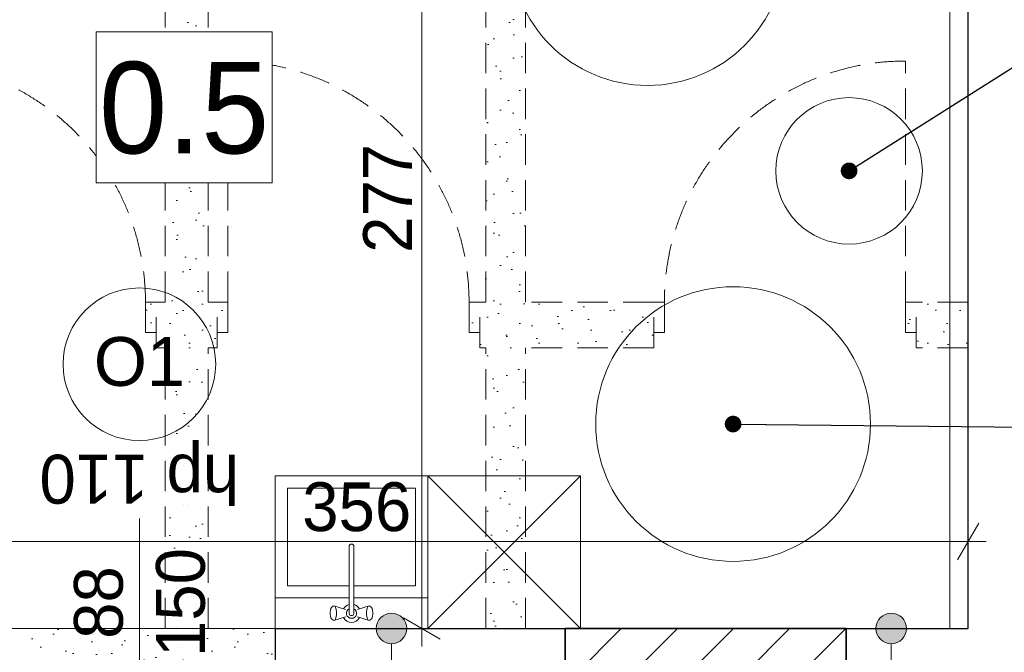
# Model space of a CAD drawing. Extents: x -613240 to -325500, y -25863 to 152403.
# Tile 53 of 254: x -418372 to -415146, y 23284 to 25358. Entities that reach past the tile are written whole.
import ezdxf

# ---------------------------------------------------------------- set-up
doc = ezdxf.new("R2010")
doc.units = 0
doc.header["$MEASUREMENT"] = 0
doc.linetypes.add('Krawędzie ukryte', pattern=[150, 100, -50])
for name, color, linetype, lineweight in [('Arch IS_Nr_Pióra__75', 6, 'Continuous', 20), ('Arch opisy_Nr_Pióra__21', 7, 'Continuous', 9), ('Arch opisy_Nr_Pióra__95', 6, 'Continuous', 13), ('Arch zmurowania_Nr_Pióra__21', 7, 'Continuous', 9), ('Arch zmurowania_Nr_Pióra__27', 7, 'Continuous', 35), ('INWENT OPISY_Nr_Pióra__21', 7, 'Continuous', 9), ('INWENT WYMIARY_Nr_Pióra__21', 7, 'Continuous', 9), ('INWENT wyposarzenie_Nr_Pióra__21', 7, 'Continuous', 9), ('INWENT. OKNA_Nr_Pióra__21', 7, 'Continuous', 9), ('INWENT. OKNA_Nr_Pióra__5', 7, 'Continuous', 13), ('INWENT.ŚCIANY_Nr_Pióra__1', 7, 'Continuous', 25), ('INWENT.ŚCIANY_Nr_Pióra__21', 7, 'Continuous', 9)]:
    doc.layers.add(name, color=color, linetype=linetype, lineweight=lineweight)
for name, color, linetype in [('Arch opisy', 7, 'Continuous'), ('Arch zmurowania', 7, 'Continuous'), ('INWENT WYMIARY', 7, 'Continuous')]:
    doc.layers.add(name, color=color, linetype=linetype)
for name, color, linetype, lineweight, true_color in [('Arch opisy okien_Nr_Pióra__9', 7, 'Continuous', 13, 0x3dad99), ('Arch opisy_Nr_Pióra__9', 7, 'Continuous', 13, 0x3dad99), ('Arch wyburzenia_Nr_Pióra__2', 7, 'Continuous', 13, 0x7f7f7f), ('INWENT.ŚCIANY_Nr_Pióra__2', 7, 'Continuous', 13, 0x7f7f7f)]:
    doc.layers.add(name, color=color, linetype=linetype, lineweight=lineweight, true_color=true_color)
doc.styles.add('GENERATED_STYLE_1', font='txt')
doc.styles.add('GENERATED_STYLE_10', font='arial.ttf')
doc.styles.add('GENERATED_STYLE_3', font='txt')
doc.styles.add('GENERATED_STYLE_5', font='txt')
doc.dimstyles.new('GENERATED_STYLE__1', dxfattribs={"dimtxt": 160.000002, "dimasz": 91.2, "dimexe": 0.18, "dimexo": 0, "dimgap": 0.09, "dimtad": 1, "dimtih": 1, "dimtoh": 1, "dimdec": 0, "dimlfac": 0.1, "dimzin": 0, "dimdsep": 46, "dimtxsty": 'GENERATED_STYLE_1', "dimblk": 'ARROWHEAD_2', "dimblk1": 'ARROWHEAD_2', "dimblk2": 'ARROWHEAD_2', "dimcen": 0.09, "dimclrd": 7, "dimclre": 7, "dimclrt": 7, "dimazin": 0, "dimtfac": 1, "dimtdec": 4, "dimtmove": 2, "dimatfit": 3, "dimfxl": 0, "dimtolj": 1, "dimtzin": 0, "dimarcsym": 0})
doc.dimstyles.new('GENERATED_STYLE__3', dxfattribs={"dimtxt": 160.000002, "dimasz": 91.2, "dimexe": 0.18, "dimexo": 0, "dimgap": 0.09, "dimtad": 1, "dimdec": 0, "dimlfac": 0.1, "dimzin": 0, "dimdsep": 46, "dimtxsty": 'GENERATED_STYLE_1', "dimblk": 'ARROWHEAD_2', "dimblk1": 'ARROWHEAD_2', "dimblk2": 'ARROWHEAD_2', "dimcen": 0.09, "dimclrd": 7, "dimclre": 7, "dimclrt": 7, "dimazin": 0, "dimtfac": 1, "dimtdec": 4, "dimtmove": 0, "dimatfit": 3, "dimfxl": 0, "dimtolj": 1, "dimtzin": 0, "dimarcsym": 0})
doc.dimstyles.new('GENERATED_STYLE__9', dxfattribs={"dimtxt": 0.18, "dimasz": 109.44, "dimexe": 0.18, "dimexo": 0.0625, "dimgap": 0.09, "dimtad": 0, "dimtih": 1, "dimtoh": 1, "dimdec": 4, "dimzin": 0, "dimdsep": 46, "dimcen": 0.09, "dimadec": 0, "dimazin": 0, "dimtfac": 1, "dimtdec": 4, "dimtmove": 0, "dimatfit": 3, "dimldrblk": 'ARROWHEAD_11', "dimfxl": 0, "dimtolj": 1, "dimtzin": 0, "dimarcsym": 0})
pattern_1 = [(45, (0, 200), (-63.63961, 63.63961), [0, -60, 0, -90]), (110, (200, 200), (84.572336, 30.781813), [0, -44, 0, -76])]

# ---------------------------------------------------------------- blocks, each defined once
blk = doc.blocks.new('Ściana_8', base_point=(-416584.9, 23362.6))
at = {"layer": 'Arch zmurowania_Nr_Pióra__21', "linetype": 'Continuous'}
h = blk.add_hatch(dxfattribs=at)
h.set_pattern_fill('Common_Brick', color=256, style=0, pattern_type=2)
h.set_pattern_definition([(45, (0, 0), (-91.92388, 91.92388), [])])
h.paths.add_polyline_path([(-416584.9, 22912.6), (-415664.9, 22912.6), (-415664.9, 23362.6), (-416584.9, 23362.6)], flags=0)
at = {"layer": 'Arch zmurowania_Nr_Pióra__27', "linetype": 'Continuous'}
for p, q in [((-415664.9, 23362.6), (-416584.9, 23362.6)), ((-416584.9, 23362.6), (-416584.9, 22912.6)), ((-415664.9, 22912.6), (-415664.9, 23362.6)), ((-416584.9, 22912.6), (-415664.9, 22912.6))]:
    blk.add_line(p, q, dxfattribs=at)
blk = doc.blocks.new('*D471')
at = {"layer": 'INWENT WYMIARY_Nr_Pióra__21', "linetype": 'Continuous'}
for p, q in [((-417054.9, 26132.6), (-417054.9, 26191.3)), ((-416994.9, 26098), (-417114.9, 26167.3)), ((-416964.9, 26132.6), (-417144.9, 26132.6)), ((-417054.9, 23362.6), (-417054.9, 26132.6)), ((-417114.9, 23397.3), (-416994.9, 23328)), ((-416964.9, 23362.6), (-417144.9, 23362.6)), ((-417054.9, 23303.9), (-417054.9, 23362.6))]:
    blk.add_line(p, q, dxfattribs=at)
at = {"layer": 'INWENT WYMIARY_Nr_Pióra__21', "insert": (-417086.9, 24594), "char_height": 160, "attachment_point": 7, "rotation": 90, "style": 'GENERATED_STYLE_1'}
blk.add_mtext('{277}', dxfattribs=at)
blk = doc.blocks.new('ARROWHEAD_2')
at = {"color": 0, "linetype": 'Continuous', "lineweight": 0}
for p, q in [((-0.378, -0.655), (0.378, 0.655)), ((0, 0), (-1, 0))]:
    blk.add_line(p, q, dxfattribs=at)
blk = doc.blocks.new('*D472')
at = {"layer": 'INWENT WYMIARY_Nr_Pióra__21', "linetype": 'Continuous'}
for p, q in [((-418790.3, 23707.5), (-418859.6, 23587.5)), ((-418824.9, 23557.5), (-418824.9, 23737.5)), ((-415299.6, 23587.5), (-415230.3, 23707.5)), ((-415264.9, 23557.5), (-415264.9, 23737.5)), ((-418883.6, 23647.5), (-418824.9, 23647.5)), ((-418824.9, 23647.5), (-415264.9, 23647.5)), ((-415264.9, 23647.5), (-415206.3, 23647.5))]:
    blk.add_line(p, q, dxfattribs=at)
at = {"layer": 'INWENT WYMIARY_Nr_Pióra__21', "insert": (-417446.4, 23679.5), "char_height": 160, "attachment_point": 7, "style": 'GENERATED_STYLE_1'}
blk.add_mtext('{356}', dxfattribs=at)
blk = doc.blocks.new('ARROWHEAD_11')
at = {"color": 0, "linetype": 'Continuous', "lineweight": 0}
blk.add_line((0, 0), (-1, 0), dxfattribs=at)
at = {"color": 0, "linetype": 'Continuous', "lineweight": 0, "const_width": 0.25, "flags": 128}
blk.add_lwpolyline([(-0.125, 0, 1), (0.125, 0, 1)], format="xyb", close=True, dxfattribs=at)
blk = doc.blocks.new('Linia_63', base_point=(-417153.8, 23362.6))
at = {"layer": 'Arch opisy_Nr_Pióra__21', "linetype": 'Continuous'}
for points in [[(-417103.8, 23362.6), (-417107.6, 23381.7), (-417118.4, 23398), (-417134.6, 23408.8), (-417153.8, 23412.6), (-417172.9, 23408.8), (-417189.1, 23398), (-417199.9, 23381.7), (-417203.8, 23362.6), (-417199.9, 23343.5), (-417189.1, 23327.3), (-417172.9, 23316.4), (-417153.8, 23312.6), (-417134.6, 23316.4), (-417118.4, 23327.3), (-417107.6, 23343.5)], [(-417103.8, 22732.6), (-417107.6, 22751.7), (-417118.4, 22768), (-417134.6, 22778.8), (-417153.8, 22782.6), (-417172.9, 22778.8), (-417189.1, 22768), (-417199.9, 22751.7), (-417203.8, 22732.6), (-417199.9, 22713.5), (-417189.1, 22697.3), (-417172.9, 22686.4), (-417153.8, 22682.6), (-417134.6, 22686.4), (-417118.4, 22697.3), (-417107.6, 22713.5)]]:
    blk.add_hatch(color=256, dxfattribs=at).paths.add_polyline_path(points, flags=0)
blk.add_line((-417153.8, 23312.6), (-417153.8, 22782.6), dxfattribs=at)
for centre in [(-417153.8, 23362.6), (-417153.8, 22732.6)]:
    blk.add_circle(centre, 50, dxfattribs=at)
blk = doc.blocks.new('Linia_67', base_point=(-415516.9, 23362.6))
at = {"layer": 'Arch opisy_Nr_Pióra__21', "linetype": 'Continuous'}
for points in [[(-415466.9, 23362.6), (-415470.7, 23381.7), (-415481.6, 23398), (-415497.8, 23408.8), (-415516.9, 23412.6), (-415536, 23408.8), (-415552.3, 23398), (-415563.1, 23381.7), (-415566.9, 23362.6), (-415563.1, 23343.5), (-415552.3, 23327.3), (-415536, 23316.4), (-415516.9, 23312.6), (-415497.8, 23316.4), (-415481.6, 23327.3), (-415470.7, 23343.5)], [(-415466.9, 22732.6), (-415470.7, 22751.7), (-415481.6, 22768), (-415497.8, 22778.8), (-415516.9, 22782.6), (-415536, 22778.8), (-415552.3, 22768), (-415563.1, 22751.7), (-415566.9, 22732.6), (-415563.1, 22713.5), (-415552.3, 22697.3), (-415536, 22686.4), (-415516.9, 22682.6), (-415497.8, 22686.4), (-415481.6, 22697.3), (-415470.7, 22713.5)]]:
    blk.add_hatch(color=256, dxfattribs=at).paths.add_polyline_path(points, flags=0)
blk.add_line((-415516.9, 23312.6), (-415516.9, 22782.6), dxfattribs=at)
for centre in [(-415516.9, 23362.6), (-415516.9, 22732.6)]:
    blk.add_circle(centre, 50, dxfattribs=at)

msp = doc.modelspace()

# ---------------------------------------------------------------- hatches: boundary and pattern name
at = {"layer": 'Arch wyburzenia_Nr_Pióra__2', "linetype": 'Continuous'}
h = msp.add_hatch(dxfattribs=at)
h.set_pattern_fill('Cut_Stone', color=256, style=0, pattern_type=2)
h.set_pattern_definition(pattern_1)
h.paths.add_polyline_path([(-417924.9, 26302.6), (-417959.9, 26302.6), (-417959.9, 26202.6), (-417924.9, 26202.6), (-417924.9, 26132.6), (-417894.9, 26132.6), (-417894.9, 24432.6), (-417924.9, 24432.6), (-417959.9, 24432.6), (-417959.9, 24332.6), (-417924.9, 24332.6), (-417924.9, 24282.6), (-417894.9, 24282.6), (-417894.9, 23362.6), (-417754.9, 23362.6), (-417754.9, 24282.6), (-417724.9, 24282.6), (-417724.9, 24332.6), (-417689.9, 24332.6), (-417689.9, 24432.6), (-417724.9, 24432.6), (-417754.9, 24432.6), (-417754.9, 26132.6), (-417724.9, 26132.6), (-417724.9, 26202.6), (-417689.9, 26202.6), (-417689.9, 26302.6), (-417724.9, 26302.6)], flags=0)
h = msp.add_hatch(dxfattribs=at)
h.set_pattern_fill('Cut_Stone', color=256, style=0, pattern_type=2)
h.set_pattern_definition(pattern_1)
h.paths.add_polyline_path([(-416864.9, 24432.6), (-416899.9, 24432.6), (-416899.9, 24332.6), (-416864.9, 24332.6), (-416864.9, 24282.6), (-416844.9, 24282.6), (-416844.9, 23362.6), (-416714.9, 23362.6), (-416714.9, 24282.6), (-416294.9, 24282.6), (-416294.9, 24332.6), (-416259.9, 24332.6), (-416259.9, 24432.6), (-416294.9, 24432.6), (-416714.9, 24432.6), (-416714.9, 26132.6), (-416844.9, 26132.6), (-416844.9, 24432.6)], flags=0)
h = msp.add_hatch(dxfattribs=at)
h.set_pattern_fill('Cut_Stone', color=256, style=0, pattern_type=2)
h.set_pattern_definition(pattern_1)
h.paths.add_polyline_path([(-415469.9, 24332.6), (-415434.9, 24332.6), (-415434.9, 24282.6), (-415264.9, 24282.6), (-415264.9, 24432.6), (-415434.9, 24432.6), (-415469.9, 24432.6)], flags=0)
h = msp.add_hatch(dxfattribs=at)
h.set_pattern_fill('Cut_Stone', color=256, style=0, pattern_type=2)
h.set_pattern_definition(pattern_1)
h.paths.add_polyline_path([(-418424.9, 23052.6), (-418399.9, 23052.6), (-418399.9, 22732.6), (-417979.9, 22732.6), (-417559.9, 22732.6), (-417559.9, 23052.6), (-417534.9, 23052.6), (-417534.9, 23362.6), (-417559.9, 23362.6), (-418399.9, 23362.6), (-418424.9, 23362.6)], flags=0)

# ---------------------------------------------------------------- linework, layer by layer
at = {"layer": 'Arch IS_Nr_Pióra__75', "linetype": 'Continuous'}
for centre, radius in [((-416314.9, 25592.6), 450), ((-415654.9, 24862.6), 240), ((-416034.9, 24032.6), 450)]:
    msp.add_circle(centre, radius, dxfattribs=at)
at = {"layer": 'Arch opisy_Nr_Pióra__9', "linetype": 'Continuous'}
msp.add_circle((-417979.9, 24228.7), 250, dxfattribs=at)
at = {"layer": 'INWENT wyposarzenie_Nr_Pióra__21', "linetype": 'Continuous'}
for p, q in [((-417534.9, 23862.6), (-417034.9, 23862.6)), ((-417534.9, 23462.6), (-417534.9, 23862.6)), ((-417534.9, 23862.6), (-417534.9, 23362.6)), ((-417034.9, 23862.6), (-417034.9, 23462.6)), ((-417034.9, 23862.6), (-417034.9, 23362.6)), ((-417034.9, 23862.6), (-416534.9, 23862.6)), ((-417034.9, 23362.6), (-416534.9, 23862.6)), ((-416534.9, 23362.6), (-417034.9, 23862.6)), ((-416534.9, 23862.6), (-416534.9, 23362.6)), ((-417494.9, 23822.6), (-417494.9, 23502.6)), ((-417074.9, 23822.6), (-417494.9, 23822.6)), ((-417074.9, 23502.6), (-417074.9, 23822.6)), ((-417292.8, 23411.2), (-417292.8, 23631.5)), ((-417277.1, 23631.5), (-417277.1, 23411.2)), ((-417494.9, 23502.6), (-417292.8, 23502.6)), ((-417277.1, 23502.6), (-417074.9, 23502.6)), ((-417292.8, 23462.6), (-417534.9, 23462.6)), ((-417034.9, 23462.6), (-417277.1, 23462.6)), ((-417354.9, 23416.1), (-417354.1, 23422.6)), ((-417354.1, 23422.6), (-417352.6, 23427.9)), ((-417352.6, 23427.9), (-417350.5, 23431.4)), ((-417345.3, 23435.2), (-417350.5, 23431.4)), ((-417345.3, 23435.2), (-417342.5, 23436.6)), ((-417342.5, 23436.6), (-417339.7, 23435.2)), ((-417305, 23424.6), (-417342.5, 23436.6)), ((-417339.7, 23435.2), (-417337.3, 23431)), ((-417337.3, 23431), (-417335.4, 23424.6)), ((-417335.4, 23424.6), (-417334.5, 23416.8)), ((-417334.5, 23416.8), (-417334.5, 23408.4)), ((-417264.8, 23424.6), (-417227.4, 23436.6)), ((-417235.4, 23416.8), (-417234.5, 23424.6)), ((-417235.4, 23408.4), (-417235.4, 23416.8)), ((-417234.5, 23424.6), (-417232.6, 23431)), ((-417232.6, 23431), (-417230.2, 23435.2)), ((-417230.2, 23435.2), (-417227.4, 23436.6)), ((-417227.4, 23436.6), (-417224.6, 23435.2)), ((-417224.6, 23435.2), (-417219.4, 23431.4)), ((-417219.4, 23431.4), (-417217.3, 23427.9)), ((-417217.3, 23427.9), (-417215.8, 23422.6)), ((-417215.8, 23422.6), (-417215, 23416.1)), ((-417354.9, 23409.1), (-417354.9, 23416.1)), ((-417354.1, 23402.6), (-417354.9, 23409.1)), ((-417352.6, 23397.3), (-417354.1, 23402.6)), ((-417350.5, 23393.8), (-417352.6, 23397.3)), ((-417345.3, 23390.1), (-417350.5, 23393.8)), ((-417342.5, 23388.6), (-417345.3, 23390.1)), ((-417305, 23400.6), (-417342.5, 23388.6)), ((-417339.7, 23390.1), (-417342.5, 23388.6)), ((-417337.3, 23394.2), (-417339.7, 23390.1)), ((-417335.4, 23400.6), (-417337.3, 23394.2)), ((-417334.5, 23408.4), (-417335.4, 23400.6)), ((-417264.8, 23400.6), (-417227.4, 23388.6)), ((-417234.5, 23400.6), (-417235.4, 23408.4)), ((-417232.6, 23394.2), (-417234.5, 23400.6)), ((-417230.2, 23390.1), (-417232.6, 23394.2)), ((-417227.4, 23388.6), (-417230.2, 23390.1)), ((-417224.6, 23390.1), (-417227.4, 23388.6)), ((-417224.6, 23390.1), (-417219.4, 23393.8)), ((-417217.3, 23397.3), (-417219.4, 23393.8)), ((-417215.8, 23402.6), (-417217.3, 23397.3)), ((-417215, 23409.1), (-417215.8, 23402.6)), ((-417215, 23416.1), (-417215, 23409.1)), ((-417034.9, 23362.6), (-417534.9, 23362.6)), ((-416534.9, 23362.6), (-417034.9, 23362.6))]:
    msp.add_line(p, q, dxfattribs=at)
for centre, radius, start, end in [((-417284.9, 23631.5), 7.88, 0, 180), ((-417284.9, 23412.6), 30, 105.2253, 152.0235), ((-417284.9, 23412.6), 16.8, 118.0549, 61.9451), ((-417284.9, 23412.6), 30, 27.9765, 74.7747), ((-417284.9, 23412.6), 30, 207.9765, 332.0235), ((-417284.9, 23412.6), 8, 190, 350)]:
    msp.add_arc(centre, radius, start, end, dxfattribs=at)
at = {"layer": 'INWENT. OKNA_Nr_Pióra__5', "linetype": 'Continuous'}
msp.add_line((-417979.9, 22812.6), (-417979.9, 23722.6), dxfattribs=at)
at = {"layer": 'INWENT.ŚCIANY_Nr_Pióra__1', "linetype": 'Continuous'}
for p, q in [((-415264.9, 24282.6), (-415264.9, 26132.6)), ((-415264.9, 23362.6), (-415264.9, 24282.6)), ((-417534.9, 23362.6), (-417534.9, 22912.6)), ((-417534.9, 23362.6), (-416714.9, 23362.6)), ((-416714.9, 23362.6), (-416584.9, 23362.6)), ((-416584.9, 23362.6), (-416584.9, 22912.6)), ((-415664.9, 23362.6), (-415664.9, 22912.6)), ((-415664.9, 23362.6), (-415264.9, 23362.6))]:
    msp.add_line(p, q, dxfattribs=at)
at = {"layer": 'INWENT.ŚCIANY_Nr_Pióra__2', "linetype": 'Krawędzie ukryte'}
for p, q in [((-417894.9, 24432.6), (-417894.9, 26132.6)), ((-417754.9, 24432.6), (-417754.9, 26132.6)), ((-416844.9, 24432.6), (-416844.9, 26132.6)), ((-416714.9, 24432.6), (-416714.9, 26132.6)), ((-417689.9, 24432.6), (-417689.9, 25222.6)), ((-415469.9, 24432.6), (-415469.9, 25222.6)), ((-417924.9, 24432.6), (-417959.9, 24432.6)), ((-417959.9, 24432.6), (-417959.9, 24332.6)), ((-417894.9, 24432.6), (-417924.9, 24432.6)), ((-417924.9, 24282.6), (-417924.9, 24432.6)), ((-417724.9, 24432.6), (-417754.9, 24432.6)), ((-417724.9, 24282.6), (-417724.9, 24432.6)), ((-417724.9, 24432.6), (-417689.9, 24432.6)), ((-417689.9, 24432.6), (-417689.9, 24332.6)), ((-416864.9, 24432.6), (-416899.9, 24432.6)), ((-416899.9, 24432.6), (-416899.9, 24332.6)), ((-416844.9, 24432.6), (-416864.9, 24432.6)), ((-416864.9, 24282.6), (-416864.9, 24432.6)), ((-416294.9, 24432.6), (-416714.9, 24432.6)), ((-416294.9, 24282.6), (-416294.9, 24432.6)), ((-416294.9, 24432.6), (-416259.9, 24432.6)), ((-416259.9, 24432.6), (-416259.9, 24332.6)), ((-415434.9, 24432.6), (-415469.9, 24432.6)), ((-415469.9, 24432.6), (-415469.9, 24332.6)), ((-415264.9, 24432.6), (-415434.9, 24432.6)), ((-415434.9, 24282.6), (-415434.9, 24432.6)), ((-417959.9, 24332.6), (-417924.9, 24332.6)), ((-417689.9, 24332.6), (-417724.9, 24332.6)), ((-416899.9, 24332.6), (-416864.9, 24332.6)), ((-416259.9, 24332.6), (-416294.9, 24332.6)), ((-415469.9, 24332.6), (-415434.9, 24332.6)), ((-417894.9, 24282.6), (-417924.9, 24282.6)), ((-417894.9, 23362.6), (-417894.9, 24282.6)), ((-417754.9, 23362.6), (-417754.9, 24282.6)), ((-417724.9, 24282.6), (-417754.9, 24282.6)), ((-416844.9, 24282.6), (-416864.9, 24282.6)), ((-416844.9, 23362.6), (-416844.9, 24282.6)), ((-416714.9, 23362.6), (-416714.9, 24282.6)), ((-416294.9, 24282.6), (-416714.9, 24282.6)), ((-415264.9, 24282.6), (-415434.9, 24282.6))]:
    msp.add_line(p, q, dxfattribs=at)
for centre, start, end in [((-418749.9, 24432.6), 0, 90), ((-417689.9, 24432.6), 0, 90), ((-415469.9, 24432.6), 90, 180)]:
    msp.add_arc(centre, 790, start, end, dxfattribs=at)
at = {"layer": 'INWENT.ŚCIANY_Nr_Pióra__21', "linetype": 'Continuous'}
for p, q in [((-415324.9, 24282.6), (-415324.9, 26132.6)), ((-415324.9, 23362.6), (-415324.9, 24282.6)), ((-418424.9, 23362.6), (-417534.9, 23362.6)), ((-416584.9, 23362.6), (-415664.9, 23362.6))]:
    msp.add_line(p, q, dxfattribs=at)

# ---------------------------------------------------------------- block references
at = {"layer": 'Arch opisy', "linetype": 'Continuous'}
for name, p in [('Linia_63', (-417153.8, 23362.6)), ('Linia_67', (-415516.9, 23362.6))]:
    msp.add_blockref(name, p, dxfattribs=at)
at = {"layer": 'Arch zmurowania'}
msp.add_blockref('Ściana_8', (-416584.9, 23362.6), dxfattribs=at)

# ---------------------------------------------------------------- texts
at = {"layer": 'Arch opisy okien_Nr_Pióra__9', "linetype": 'Continuous', "insert": (-417979.9, 24317.8), "char_height": 160, "attachment_point": 2, "style": 'GENERATED_STYLE_10'}
msp.add_mtext('{O1}', dxfattribs=at)
at = {"layer": 'INWENT. OKNA_Nr_Pióra__21', "linetype": 'Continuous', "insert": (-417979.9, 23772), "char_height": 160, "attachment_point": 2, "rotation": 180, "style": 'GENERATED_STYLE_5'}
msp.add_mtext('{hp 110}', dxfattribs=at)
at = {"layer": 'INWENT. OKNA_Nr_Pióra__21', "linetype": 'Continuous', "insert": (-418194.1, 23447.6), "char_height": 160, "width": 709.227, "attachment_point": 2, "rotation": 90, "line_spacing_factor": 1.007581, "style": 'GENERATED_STYLE_5'}
msp.add_mtext('{88\\P150}', dxfattribs=at)

# ---------------------------------------------------------------- dimensions: what is measured, and where the dimension line sits
at = {"layer": 'INWENT WYMIARY', "linetype": 'Continuous'}
dim = msp.add_linear_dim(base=(-417054.9, 23362.6), p1=(-415264.9, 23362.6), p2=(-415264.9, 26132.6), angle=90, dimstyle='GENERATED_STYLE__3', dxfattribs=at)
dim.commit()
dim.dimension.update_dxf_attribs({"geometry": '*D471', "text_midpoint": (-417166.9, 24776.1)})
dim = msp.add_linear_dim(base=(-418824.9, 23647.5), p1=(-418824.9, 23362.6), p2=(-415264.9, 23362.6), dimstyle='GENERATED_STYLE__1', dxfattribs=at)
dim.commit()
dim.dimension.update_dxf_attribs({"geometry": '*D472', "text_midpoint": (-417264.3, 23759.5)})

# ---------------------------------------------------------------- leaders
at = {"layer": 'Arch opisy_Nr_Pióra__95', "linetype": 'Continuous', "annotation_type": 0, "has_hookline": 1, "hookline_direction": 0}
for points, text_width in [([(-415654.9, 24862.6), (-414312.4, 25711.9), (-414201.9, 25711.9)], 1791.4), ([(-416034.9, 24032.6), (-413642.8, 24008.4)], 1140)]:
    msp.add_leader(points, dimstyle='GENERATED_STYLE__9', dxfattribs=dict(at, text_width=text_width))

# ---------------------------------------------------------------- next in the draw order: wipeouts: each hides what was drawn before it
at = {"linetype": 'Continuous', "ltscale": 1674338.890158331}
msp.add_wipeout([(-418121.2, 25317.9), (-417545.2, 25317.9), (-417545.2, 24823.8), (-418121.2, 24823.8)], dxfattribs=at).dxf.layer = 'INWENT OPISY_Nr_Pióra__21'

# ---------------------------------------------------------------- next in the draw order: linework, layer by layer
at = {"layer": 'INWENT OPISY_Nr_Pióra__21', "linetype": 'Continuous', "flags": 128}
msp.add_lwpolyline([(-418121.2, 25317.9), (-417545.2, 25317.9), (-417545.2, 24823.8), (-418121.2, 24823.8)], close=True, dxfattribs=at)

# ---------------------------------------------------------------- next in the draw order: texts
at = {"layer": 'INWENT OPISY_Nr_Pióra__21', "linetype": 'Continuous', "insert": (-417833.2, 24915.7), "char_height": 300, "attachment_point": 8, "style": 'GENERATED_STYLE_3'}
msp.add_mtext('{0.5 }', dxfattribs=at)

doc.saveas('drawing.dxf')
